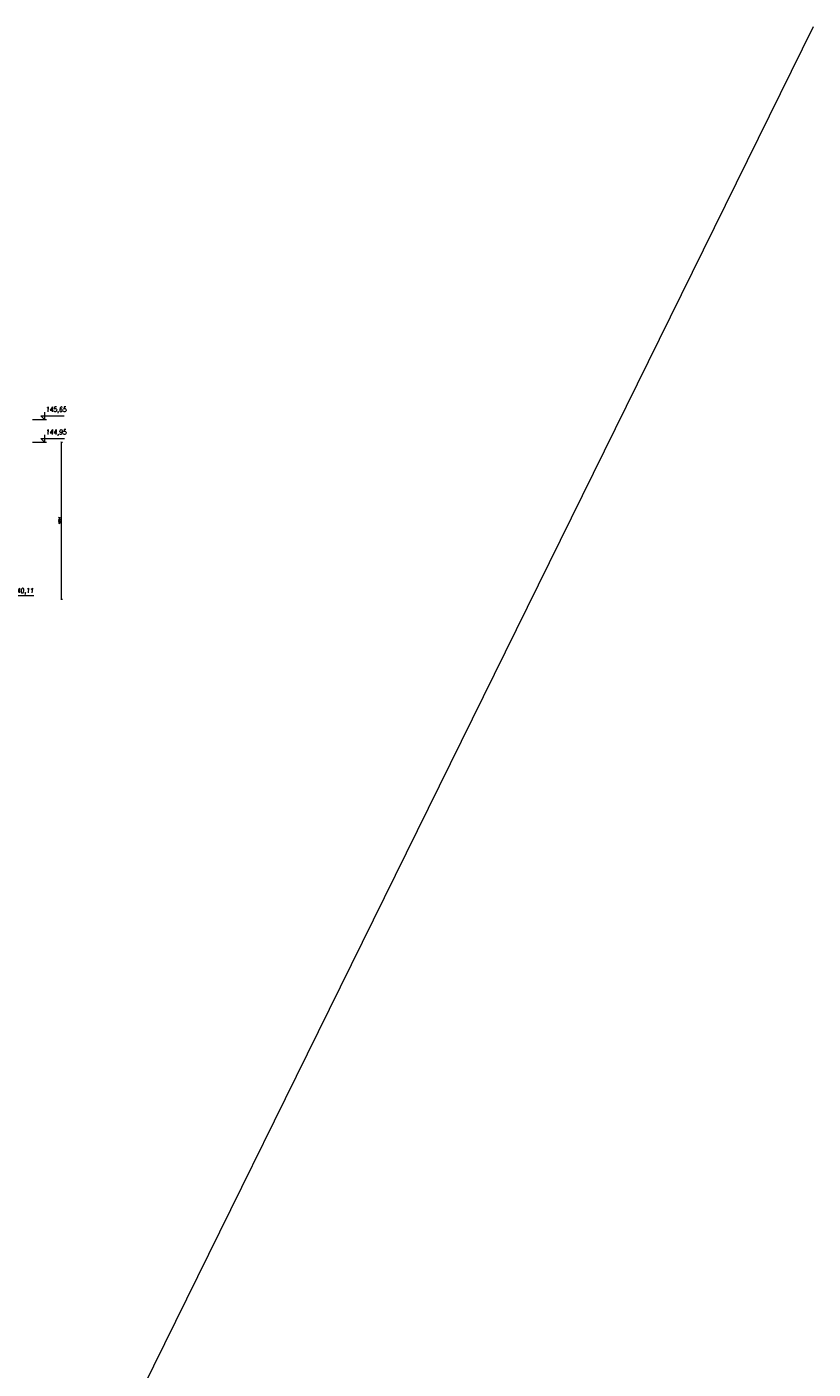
# Model space of a CAD drawing. Extents: x 64716 to 7565828, y -160732 to 5881792.
# Tile 70 of 160: x 122445 to 146691, y 9250 to 50666. Entities that reach past the tile are written whole.
import ezdxf

# ---------------------------------------------------------------- set-up
doc = ezdxf.new("R2010")
doc.units = 0
doc.header["$MEASUREMENT"] = 0
doc.layers.add('100_rzut_okna', color=1, linetype='Continuous')
doc.layers.add('xxOś 2_rysunek_Widok ogólny_Dimension_', color=7, linetype='Continuous')
doc.layers.add('linii', color=7, linetype='Continuous', lineweight=15)
doc.layers.add('LINII OPIS', color=7, linetype='Continuous', lineweight=9)
doc.styles.add('RBCS_dim1', font='simplex.shx', dxfattribs={"width": 0.9, "oblique": 5, "height": 3})
doc.styles.add('ROMAND', font='simplex.shx', dxfattribs={"width": 0.9, "oblique": 10})
doc.dimstyles.new('mosstowy1-50', dxfattribs={"dimscale": 10, "dimtxt": 7, "dimasz": 4, "dimexe": 4, "dimexo": 4, "dimgap": 2, "dimtad": 1, "dimdec": 0, "dimtxsty": 'ROMAND', "dimblk": 'ARCHTICK', "dimcen": 4, "dimclrd": 4, "dimclre": 4, "dimclrt": 256, "dimadec": 0, "dimazin": 0, "dimtfac": 1, "dimtdec": 0, "dimtmove": 1, "dimatfit": 3, "dimfxl": 8, "dimfxlon": 1, "dimlwd": 9, "dimlwe": 9, "dimarcsym": 0})

# ---------------------------------------------------------------- blocks, each defined once
blk = doc.blocks.new('_ArchTick')
at = {"layer": '100_rzut_okna', "color": 0, "linetype": 'Continuous', "const_width": 0.15}
blk.add_lwpolyline([(-0.5, -0.5), (0.5, 0.5)], dxfattribs=at)
blk = doc.blocks.new('*D675')
at = {"layer": 'Defpoints', "color": 0}
for p in [(121955, 37854), (123509, 37854), (121955, 33011)]:
    blk.add_point(p, dxfattribs=at)
at = {"layer": 'linii', "color": 4, "lineweight": 9}
for p, q in [((123494, 37854), (123549, 37854)), ((123509, 33011), (123509, 37854)), ((123494, 33011), (123549, 33011))]:
    blk.add_line(p, q, dxfattribs=at)
at = {"layer": 'linii', "color": 4, "lineweight": 9, "xscale": 40, "yscale": 40, "zscale": 40}
for p, rotation in [((123509, 37854), 90), ((123509, 33011), 270)]:
    blk.add_blockref('_ArchTick', p, dxfattribs=dict(at, rotation=rotation))
at = {"layer": 'linii', "insert": (123454, 35433), "char_height": 70, "attachment_point": 5, "rotation": 90, "style": 'ROMAND'}
blk.add_mtext('4844', dxfattribs=at)
blk = doc.blocks.new('GFFGDFGDGFH')
at = {"layer": 'LINII OPIS'}
for points in [[(122616, 38554, 0), (123047, 38554, 0)], [(122616, 38554, 0), (123047, 38554, 0)], [(122987, 38779, 0), (122987, 38554, 0), (122875, 38667, 0), (122987, 38667, 0)], [(122987, 38779, 0), (122987, 38554, 0), (122875, 38667, 0), (122987, 38667, 0)], [(122941, 38667, 0), (123550, 38667, 0)], [(122941, 38667, 0), (123550, 38667, 0)], [(122987, 38667, 0), (123596, 38667, 0)], [(122987, 38667, 0), (123596, 38667, 0)], [(122616, 37854, 0), (123047, 37854, 0)], [(122987, 38079, 0), (122987, 37854, 0), (122875, 37967, 0), (122987, 37967, 0)], [(122987, 38079, 0), (122987, 37854, 0), (122875, 37967, 0), (122987, 37967, 0)], [(122987, 38079, 0), (122987, 37854, 0), (122875, 37967, 0), (122987, 37967, 0)], [(122987, 38079, 0), (122987, 37854, 0), (122875, 37967, 0), (122987, 37967, 0)], [(122987, 37967, 0), (123609, 37967, 0)], [(122987, 37967, 0), (123609, 37967, 0)], [(122987, 37967, 0), (123609, 37967, 0)], [(122987, 37967, 0), (123609, 37967, 0)]]:
    blk.add_polyline3d(points, dxfattribs=at)
at = {"layer": 'xxOś 2_rysunek_Widok ogólny_Dimension_', "color": 6, "char_height": 150, "attachment_point": 7, "style": 'RBCS_dim1'}
for s, insert in [('145,65', (123030, 38742)), ('144,95', (123030, 38042))]:
    blk.add_mtext(s, dxfattribs=dict(at, insert=insert))

msp = doc.modelspace()

# ---------------------------------------------------------------- linework, layer by layer
at = {"layer": 'linii'}
msp.add_lwpolyline([(146691, 50666), (78858, -87108)], dxfattribs=at)
at = {"layer": 'LINII OPIS'}
msp.add_line((121955, 33123.4), (122661.5, 33123.4), dxfattribs=at)

# ---------------------------------------------------------------- block references
at = {"layer": 'linii'}
msp.add_blockref('GFFGDFGDGFH', (0, 0), dxfattribs=at)

# ---------------------------------------------------------------- texts
at = {"layer": 'xxOś 2_rysunek_Widok ogólny_Dimension_', "color": 6, "style": 'RBCS_dim1', "oblique": 5, "width": 0.9}
msp.add_text('140,11', height=150, dxfattribs=at).set_placement((122016.5, 33198.4))

# ---------------------------------------------------------------- dimensions: what is measured, and where the dimension line sits
at = {"layer": 'linii'}
dim = msp.add_linear_dim(base=(123509, 37854.4083), p1=(121955.0078, 33010.8829), p2=(121955.0078, 37854.4083), angle=90, dimstyle='mosstowy1-50', override={"dimfxl": 1.5, "dimtfillclr": 256}, dxfattribs=at)
dim.commit()
dim.dimension.update_dxf_attribs({"geometry": '*D675', "text_midpoint": (123454, 35432.6456)})

doc.saveas('drawing.dxf')
